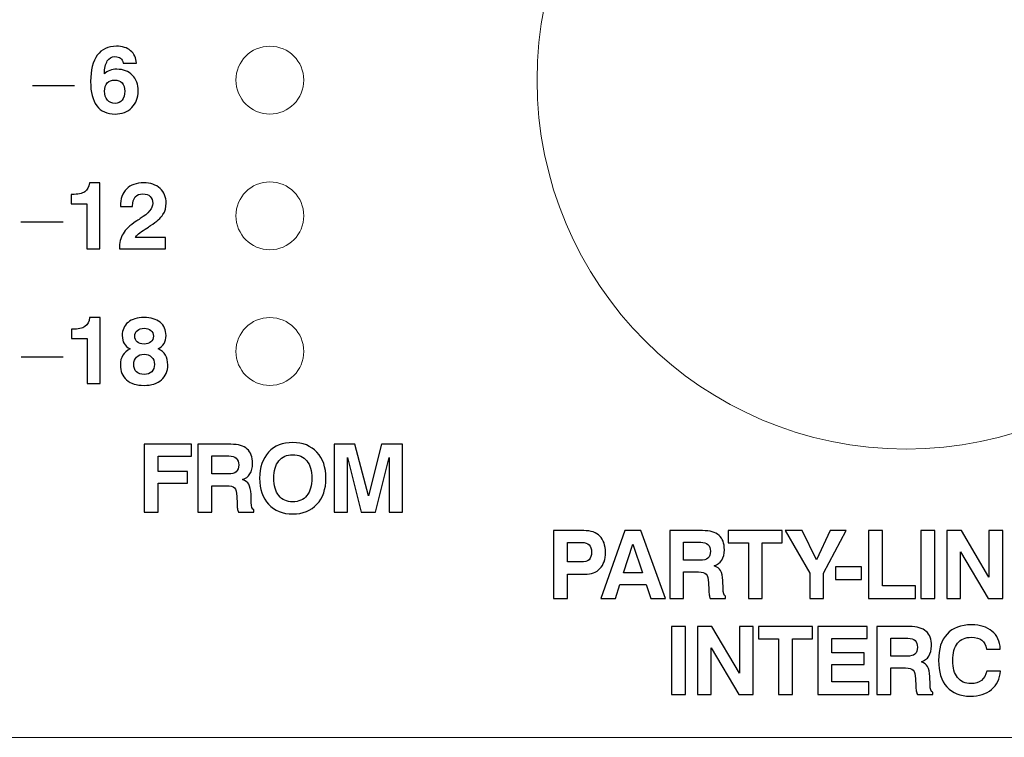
# Model space of a CAD drawing. Header units: inches. Extents: x -1.87 to 1.88, y -1.01 to 0.68.
# Tile 4 of 10: x -0.72 to 0.44, y -1.01 to -0.16. Entities that reach past the tile are written whole.
import ezdxf

# ---------------------------------------------------------------- set-up
doc = ezdxf.new("R2010")
doc.units = ezdxf.units.IN
doc.header["$MEASUREMENT"] = 0
doc.layers.add('Layer 1', color=7, linetype='Continuous')

msp = doc.modelspace()

# ---------------------------------------------------------------- linework, layer by layer
at = {"layer": 'Layer 1', "lineweight": 13}
for centre, major_axis in [((0.3253, -0.2329), (0, 0.435)), ((-0.4247, -0.2329), (0, 0.04)), ((-0.4247, -0.3929), (0, 0.04)), ((-0.4247, -0.5529), (0, 0.04))]:
    msp.add_ellipse(centre, major_axis=major_axis, ratio=1, dxfattribs=at)
msp.add_open_spline([(-1.7467, 0.6787), (-1.7467, 0.6787), (1.7473, 0.6787), (1.7473, 0.6787), (1.7473, 0.6787), (1.8472, 0.6787), (1.8753, 0.6502), (1.8753, 0.5507), (1.8753, 0.5507), (1.8753, 0.5507), (1.8753, -0.8799), (1.8753, -0.8799), (1.8753, -0.8799), (1.8753, -0.9829), (1.8521, -1.0079), (1.7473, -1.0079), (1.7473, -1.0079), (1.7473, -1.0079), (-1.7467, -1.0079), (-1.7467, -1.0079), (-1.7467, -1.0079), (-1.8455, -1.0079), (-1.8747, -0.9794), (-1.8747, -0.8799), (-1.8747, -0.8799), (-1.8747, -0.8799), (-1.8747, 0.5507), (-1.8747, 0.5507), (-1.8747, 0.5507), (-1.8747, 0.6317), (-1.8491, 0.6846), (-1.7467, 0.6787)], degree=3, knots=[0, 0, 0, 0, 0.111111, 0.111111, 0.111111, 0.111111, 0.222222, 0.222222, 0.222222, 0.222222, 0.333333, 0.333333, 0.333333, 0.333333, 0.444444, 0.444444, 0.444444, 0.444444, 0.555556, 0.555556, 0.555556, 0.555556, 0.666667, 0.666667, 0.666667, 0.666667, 0.777778, 0.777778, 0.777778, 0.777778, 1, 1, 1, 1], dxfattribs=at)
at = {"layer": 'Layer 1'}
for points, knots in [([(-0.6198, -0.2256), (-0.618, -0.2237), (-0.6159, -0.2224), (-0.6134, -0.2215), (-0.6134, -0.2215), (-0.6109, -0.2205), (-0.6081, -0.2201), (-0.605, -0.2201), (-0.605, -0.2201), (-0.5974, -0.2201), (-0.5913, -0.2224), (-0.5868, -0.227), (-0.5868, -0.227), (-0.5822, -0.2317), (-0.5799, -0.2378), (-0.5799, -0.2455), (-0.5799, -0.2455), (-0.5799, -0.2537), (-0.5824, -0.2603), (-0.5874, -0.2653), (-0.5874, -0.2653), (-0.5924, -0.2704), (-0.599, -0.2729), (-0.6072, -0.2729), (-0.6072, -0.2729), (-0.6166, -0.2729), (-0.6238, -0.2696), (-0.6287, -0.2631), (-0.6287, -0.2631), (-0.6336, -0.2566), (-0.636, -0.2471), (-0.636, -0.2345), (-0.636, -0.2345), (-0.636, -0.221), (-0.6334, -0.2107), (-0.6281, -0.2036), (-0.6281, -0.2036), (-0.6229, -0.1964), (-0.6153, -0.1929), (-0.6055, -0.1929), (-0.6055, -0.1929), (-0.5986, -0.1929), (-0.5931, -0.1947), (-0.5888, -0.1982), (-0.5888, -0.1982), (-0.5846, -0.2018), (-0.5823, -0.2067), (-0.5819, -0.2128), (-0.5819, -0.2128), (-0.5819, -0.2128), (-0.5977, -0.2128), (-0.5977, -0.2128), (-0.5977, -0.2128), (-0.598, -0.2103), (-0.599, -0.2084), (-0.6006, -0.2071), (-0.6006, -0.2071), (-0.6022, -0.2059), (-0.6044, -0.2052), (-0.6073, -0.2052), (-0.6073, -0.2052), (-0.6112, -0.2052), (-0.6142, -0.2069), (-0.6163, -0.2103), (-0.6163, -0.2103), (-0.6184, -0.2137), (-0.6195, -0.2188), (-0.6198, -0.2256)], [0, 0, 0, 0, 0.055556, 0.055556, 0.055556, 0.055556, 0.111111, 0.111111, 0.111111, 0.111111, 0.166667, 0.166667, 0.166667, 0.166667, 0.222222, 0.222222, 0.222222, 0.222222, 0.277778, 0.277778, 0.277778, 0.277778, 0.333333, 0.333333, 0.333333, 0.333333, 0.388889, 0.388889, 0.388889, 0.388889, 0.444444, 0.444444, 0.444444, 0.444444, 0.5, 0.5, 0.5, 0.5, 0.555556, 0.555556, 0.555556, 0.555556, 0.611111, 0.611111, 0.611111, 0.611111, 0.666667, 0.666667, 0.666667, 0.666667, 0.722222, 0.722222, 0.722222, 0.722222, 0.777778, 0.777778, 0.777778, 0.777778, 0.833333, 0.833333, 0.833333, 0.833333, 0.888889, 0.888889, 0.888889, 0.888889, 1, 1, 1, 1]), ([(-0.6196, -0.2459), (-0.6196, -0.2503), (-0.6185, -0.2538), (-0.6162, -0.2564), (-0.6162, -0.2564), (-0.614, -0.259), (-0.611, -0.2603), (-0.6072, -0.2603), (-0.6072, -0.2603), (-0.6036, -0.2603), (-0.6008, -0.2591), (-0.5988, -0.2565), (-0.5988, -0.2565), (-0.5967, -0.254), (-0.5957, -0.2505), (-0.5957, -0.246), (-0.5957, -0.246), (-0.5957, -0.2418), (-0.5968, -0.2386), (-0.5989, -0.2362), (-0.5989, -0.2362), (-0.601, -0.2339), (-0.6039, -0.2328), (-0.6077, -0.2328), (-0.6077, -0.2328), (-0.6114, -0.2328), (-0.6143, -0.2339), (-0.6164, -0.2362), (-0.6164, -0.2362), (-0.6185, -0.2386), (-0.6196, -0.2418), (-0.6196, -0.2459)], [0, 0, 0, 0, 0.111111, 0.111111, 0.111111, 0.111111, 0.222222, 0.222222, 0.222222, 0.222222, 0.333333, 0.333333, 0.333333, 0.333333, 0.444444, 0.444444, 0.444444, 0.444444, 0.555556, 0.555556, 0.555556, 0.555556, 0.666667, 0.666667, 0.666667, 0.666667, 0.777778, 0.777778, 0.777778, 0.777778, 1, 1, 1, 1]), ([(-0.6403, -0.4317), (-0.6403, -0.4317), (-0.6403, -0.3786), (-0.6403, -0.3786), (-0.6403, -0.3786), (-0.6403, -0.3786), (-0.6589, -0.3786), (-0.6589, -0.3786), (-0.6589, -0.3786), (-0.6589, -0.3786), (-0.6589, -0.3677), (-0.6589, -0.3677), (-0.6589, -0.3677), (-0.6589, -0.3677), (-0.6577, -0.3677), (-0.6577, -0.3677), (-0.6577, -0.3677), (-0.6509, -0.3677), (-0.646, -0.3666), (-0.6429, -0.3645), (-0.6429, -0.3645), (-0.6398, -0.3625), (-0.638, -0.359), (-0.6374, -0.354), (-0.6374, -0.354), (-0.6374, -0.354), (-0.625, -0.354), (-0.625, -0.354), (-0.625, -0.354), (-0.625, -0.354), (-0.625, -0.4317), (-0.625, -0.4317), (-0.625, -0.4317), (-0.625, -0.4317), (-0.6403, -0.4317), (-0.6403, -0.4317)], [0, 0, 0, 0, 0.1, 0.1, 0.1, 0.1, 0.2, 0.2, 0.2, 0.2, 0.3, 0.3, 0.3, 0.3, 0.4, 0.4, 0.4, 0.4, 0.5, 0.5, 0.5, 0.5, 0.6, 0.6, 0.6, 0.6, 0.7, 0.7, 0.7, 0.7, 0.8, 0.8, 0.8, 0.8, 1, 1, 1, 1]), ([(-0.6021, -0.4317), (-0.602, -0.4248), (-0.6006, -0.4189), (-0.5977, -0.414), (-0.5977, -0.414), (-0.5948, -0.4092), (-0.5896, -0.4043), (-0.5823, -0.3994), (-0.5823, -0.3994), (-0.5811, -0.3986), (-0.5795, -0.3976), (-0.5774, -0.3962), (-0.5774, -0.3962), (-0.5676, -0.39), (-0.5627, -0.384), (-0.5627, -0.3782), (-0.5627, -0.3782), (-0.5627, -0.3747), (-0.5638, -0.372), (-0.5658, -0.37), (-0.5658, -0.37), (-0.5679, -0.368), (-0.5707, -0.367), (-0.5743, -0.367), (-0.5743, -0.367), (-0.5782, -0.367), (-0.5812, -0.3683), (-0.5833, -0.3707), (-0.5833, -0.3707), (-0.5854, -0.3732), (-0.5865, -0.3766), (-0.5865, -0.3812), (-0.5865, -0.3812), (-0.5865, -0.3812), (-0.5865, -0.3818), (-0.5865, -0.3818), (-0.5865, -0.3818), (-0.5865, -0.3818), (-0.6008, -0.3818), (-0.6008, -0.3818), (-0.6008, -0.3818), (-0.6008, -0.3729), (-0.5984, -0.366), (-0.5936, -0.3613), (-0.5936, -0.3613), (-0.5889, -0.3564), (-0.5821, -0.354), (-0.5733, -0.354), (-0.5733, -0.354), (-0.5653, -0.354), (-0.5589, -0.3562), (-0.5541, -0.3606), (-0.5541, -0.3606), (-0.5493, -0.3649), (-0.5469, -0.3707), (-0.5469, -0.378), (-0.5469, -0.378), (-0.5469, -0.3831), (-0.5482, -0.3876), (-0.5507, -0.3914), (-0.5507, -0.3914), (-0.5532, -0.3952), (-0.558, -0.3995), (-0.5652, -0.4044), (-0.5652, -0.4044), (-0.5667, -0.4054), (-0.5688, -0.4068), (-0.5715, -0.4085), (-0.5715, -0.4085), (-0.5783, -0.4129), (-0.5821, -0.4162), (-0.583, -0.4185), (-0.583, -0.4185), (-0.583, -0.4185), (-0.5477, -0.4185), (-0.5477, -0.4185), (-0.5477, -0.4185), (-0.5477, -0.4185), (-0.5477, -0.4317), (-0.5477, -0.4317), (-0.5477, -0.4317), (-0.5477, -0.4317), (-0.6021, -0.4317), (-0.6021, -0.4317)], [0, 0, 0, 0, 0.045455, 0.045455, 0.045455, 0.045455, 0.090909, 0.090909, 0.090909, 0.090909, 0.136364, 0.136364, 0.136364, 0.136364, 0.181818, 0.181818, 0.181818, 0.181818, 0.227273, 0.227273, 0.227273, 0.227273, 0.272727, 0.272727, 0.272727, 0.272727, 0.318182, 0.318182, 0.318182, 0.318182, 0.363636, 0.363636, 0.363636, 0.363636, 0.409091, 0.409091, 0.409091, 0.409091, 0.454545, 0.454545, 0.454545, 0.454545, 0.5, 0.5, 0.5, 0.5, 0.545455, 0.545455, 0.545455, 0.545455, 0.590909, 0.590909, 0.590909, 0.590909, 0.636364, 0.636364, 0.636364, 0.636364, 0.681818, 0.681818, 0.681818, 0.681818, 0.727273, 0.727273, 0.727273, 0.727273, 0.772727, 0.772727, 0.772727, 0.772727, 0.818182, 0.818182, 0.818182, 0.818182, 0.863636, 0.863636, 0.863636, 0.863636, 0.909091, 0.909091, 0.909091, 0.909091, 1, 1, 1, 1]), ([(-0.6401, -0.5907), (-0.6401, -0.5907), (-0.6401, -0.5375), (-0.6401, -0.5375), (-0.6401, -0.5375), (-0.6401, -0.5375), (-0.6586, -0.5375), (-0.6586, -0.5375), (-0.6586, -0.5375), (-0.6586, -0.5375), (-0.6586, -0.5266), (-0.6586, -0.5266), (-0.6586, -0.5266), (-0.6586, -0.5266), (-0.6574, -0.5266), (-0.6574, -0.5266), (-0.6574, -0.5266), (-0.6507, -0.5266), (-0.6457, -0.5256), (-0.6426, -0.5235), (-0.6426, -0.5235), (-0.6395, -0.5214), (-0.6377, -0.5179), (-0.6372, -0.513), (-0.6372, -0.513), (-0.6372, -0.513), (-0.6248, -0.513), (-0.6248, -0.513), (-0.6248, -0.513), (-0.6248, -0.513), (-0.6248, -0.5907), (-0.6248, -0.5907), (-0.6248, -0.5907), (-0.6248, -0.5907), (-0.6401, -0.5907), (-0.6401, -0.5907)], [0, 0, 0, 0, 0.1, 0.1, 0.1, 0.1, 0.2, 0.2, 0.2, 0.2, 0.3, 0.3, 0.3, 0.3, 0.4, 0.4, 0.4, 0.4, 0.5, 0.5, 0.5, 0.5, 0.6, 0.6, 0.6, 0.6, 0.7, 0.7, 0.7, 0.7, 0.8, 0.8, 0.8, 0.8, 1, 1, 1, 1]), ([(-0.5895, -0.5498), (-0.5927, -0.548), (-0.5951, -0.5459), (-0.5965, -0.5435), (-0.5965, -0.5435), (-0.598, -0.5411), (-0.5987, -0.538), (-0.5987, -0.5342), (-0.5987, -0.5342), (-0.5987, -0.5276), (-0.5964, -0.5224), (-0.5919, -0.5186), (-0.5919, -0.5186), (-0.5873, -0.5148), (-0.581, -0.5129), (-0.573, -0.5129), (-0.573, -0.5129), (-0.5649, -0.5129), (-0.5585, -0.5148), (-0.554, -0.5185), (-0.554, -0.5185), (-0.5494, -0.5223), (-0.5471, -0.5275), (-0.5471, -0.5342), (-0.5471, -0.5342), (-0.5471, -0.5378), (-0.5479, -0.5409), (-0.5494, -0.5435), (-0.5494, -0.5435), (-0.551, -0.5462), (-0.5533, -0.5483), (-0.5564, -0.5498), (-0.5564, -0.5498), (-0.5526, -0.5516), (-0.5498, -0.5541), (-0.5478, -0.5572), (-0.5478, -0.5572), (-0.5459, -0.5603), (-0.545, -0.5641), (-0.545, -0.5686), (-0.545, -0.5686), (-0.545, -0.5762), (-0.5475, -0.5821), (-0.5524, -0.5864), (-0.5524, -0.5864), (-0.5574, -0.5907), (-0.5643, -0.5929), (-0.573, -0.5929), (-0.573, -0.5929), (-0.5818, -0.5929), (-0.5887, -0.5908), (-0.5935, -0.5865), (-0.5935, -0.5865), (-0.5984, -0.5822), (-0.6009, -0.5763), (-0.6009, -0.5686), (-0.6009, -0.5686), (-0.6009, -0.5642), (-0.6, -0.5604), (-0.5981, -0.5574), (-0.5981, -0.5574), (-0.5963, -0.5544), (-0.5934, -0.5519), (-0.5895, -0.5498)], [0, 0, 0, 0, 0.058824, 0.058824, 0.058824, 0.058824, 0.117647, 0.117647, 0.117647, 0.117647, 0.176471, 0.176471, 0.176471, 0.176471, 0.235294, 0.235294, 0.235294, 0.235294, 0.294118, 0.294118, 0.294118, 0.294118, 0.352941, 0.352941, 0.352941, 0.352941, 0.411765, 0.411765, 0.411765, 0.411765, 0.470588, 0.470588, 0.470588, 0.470588, 0.529412, 0.529412, 0.529412, 0.529412, 0.588235, 0.588235, 0.588235, 0.588235, 0.647059, 0.647059, 0.647059, 0.647059, 0.705882, 0.705882, 0.705882, 0.705882, 0.764706, 0.764706, 0.764706, 0.764706, 0.823529, 0.823529, 0.823529, 0.823529, 0.882353, 0.882353, 0.882353, 0.882353, 1, 1, 1, 1]), ([(-0.5839, -0.5348), (-0.5839, -0.5378), (-0.5829, -0.5401), (-0.5811, -0.5417), (-0.5811, -0.5417), (-0.5792, -0.5433), (-0.5765, -0.5441), (-0.573, -0.5441), (-0.573, -0.5441), (-0.5695, -0.5441), (-0.5668, -0.5433), (-0.5649, -0.5417), (-0.5649, -0.5417), (-0.563, -0.54), (-0.562, -0.5378), (-0.562, -0.5348), (-0.562, -0.5348), (-0.562, -0.5319), (-0.563, -0.5296), (-0.5649, -0.528), (-0.5649, -0.528), (-0.5669, -0.5263), (-0.5696, -0.5255), (-0.573, -0.5255), (-0.573, -0.5255), (-0.5763, -0.5255), (-0.579, -0.5263), (-0.5809, -0.528), (-0.5809, -0.528), (-0.5829, -0.5297), (-0.5839, -0.532), (-0.5839, -0.5348)], [0, 0, 0, 0, 0.111111, 0.111111, 0.111111, 0.111111, 0.222222, 0.222222, 0.222222, 0.222222, 0.333333, 0.333333, 0.333333, 0.333333, 0.444444, 0.444444, 0.444444, 0.444444, 0.555556, 0.555556, 0.555556, 0.555556, 0.666667, 0.666667, 0.666667, 0.666667, 0.777778, 0.777778, 0.777778, 0.777778, 1, 1, 1, 1]), ([(-0.5851, -0.5681), (-0.5851, -0.5719), (-0.5841, -0.5748), (-0.582, -0.5769), (-0.582, -0.5769), (-0.5798, -0.5789), (-0.5768, -0.58), (-0.5729, -0.58), (-0.5729, -0.58), (-0.5691, -0.58), (-0.5661, -0.5789), (-0.564, -0.5768), (-0.564, -0.5768), (-0.5618, -0.5747), (-0.5608, -0.5718), (-0.5608, -0.5681), (-0.5608, -0.5681), (-0.5608, -0.5645), (-0.5619, -0.5616), (-0.5641, -0.5595), (-0.5641, -0.5595), (-0.5663, -0.5573), (-0.5692, -0.5562), (-0.5729, -0.5562), (-0.5729, -0.5562), (-0.5765, -0.5562), (-0.5795, -0.5573), (-0.5817, -0.5595), (-0.5817, -0.5595), (-0.584, -0.5617), (-0.5851, -0.5646), (-0.5851, -0.5681)], [0, 0, 0, 0, 0.111111, 0.111111, 0.111111, 0.111111, 0.222222, 0.222222, 0.222222, 0.222222, 0.333333, 0.333333, 0.333333, 0.333333, 0.444444, 0.444444, 0.444444, 0.444444, 0.555556, 0.555556, 0.555556, 0.555556, 0.666667, 0.666667, 0.666667, 0.666667, 0.777778, 0.777778, 0.777778, 0.777778, 1, 1, 1, 1]), ([(-0.4367, -0.7024), (-0.4367, -0.6895), (-0.4332, -0.6792), (-0.4262, -0.6716), (-0.4262, -0.6716), (-0.4191, -0.6641), (-0.4096, -0.6603), (-0.3977, -0.6603), (-0.3977, -0.6603), (-0.3858, -0.6603), (-0.3763, -0.6641), (-0.3692, -0.6717), (-0.3692, -0.6717), (-0.3621, -0.6792), (-0.3586, -0.6895), (-0.3586, -0.7024), (-0.3586, -0.7024), (-0.3586, -0.7152), (-0.3621, -0.7255), (-0.3692, -0.7331), (-0.3692, -0.7331), (-0.3763, -0.7407), (-0.3858, -0.7445), (-0.3977, -0.7445), (-0.3977, -0.7445), (-0.4096, -0.7445), (-0.4191, -0.7407), (-0.4262, -0.7331), (-0.4262, -0.7331), (-0.4332, -0.7255), (-0.4367, -0.7152), (-0.4367, -0.7024)], [0, 0, 0, 0, 0.111111, 0.111111, 0.111111, 0.111111, 0.222222, 0.222222, 0.222222, 0.222222, 0.333333, 0.333333, 0.333333, 0.333333, 0.444444, 0.444444, 0.444444, 0.444444, 0.555556, 0.555556, 0.555556, 0.555556, 0.666667, 0.666667, 0.666667, 0.666667, 0.777778, 0.777778, 0.777778, 0.777778, 1, 1, 1, 1]), ([(-0.5727, -0.7422), (-0.5727, -0.7422), (-0.5727, -0.6623), (-0.5727, -0.6623), (-0.5727, -0.6623), (-0.5727, -0.6623), (-0.5169, -0.6623), (-0.5169, -0.6623), (-0.5169, -0.6623), (-0.5169, -0.6623), (-0.5169, -0.6762), (-0.5169, -0.6762), (-0.5169, -0.6762), (-0.5169, -0.6762), (-0.5565, -0.6762), (-0.5565, -0.6762), (-0.5565, -0.6762), (-0.5565, -0.6762), (-0.5565, -0.6944), (-0.5565, -0.6944), (-0.5565, -0.6944), (-0.5565, -0.6944), (-0.5218, -0.6944), (-0.5218, -0.6944), (-0.5218, -0.6944), (-0.5218, -0.6944), (-0.5218, -0.7082), (-0.5218, -0.7082), (-0.5218, -0.7082), (-0.5218, -0.7082), (-0.5565, -0.7082), (-0.5565, -0.7082), (-0.5565, -0.7082), (-0.5565, -0.7082), (-0.5565, -0.7422), (-0.5565, -0.7422), (-0.5565, -0.7422), (-0.5565, -0.7422), (-0.5727, -0.7422), (-0.5727, -0.7422)], [0, 0, 0, 0, 0.090909, 0.090909, 0.090909, 0.090909, 0.181818, 0.181818, 0.181818, 0.181818, 0.272727, 0.272727, 0.272727, 0.272727, 0.363636, 0.363636, 0.363636, 0.363636, 0.454545, 0.454545, 0.454545, 0.454545, 0.545455, 0.545455, 0.545455, 0.545455, 0.636364, 0.636364, 0.636364, 0.636364, 0.727273, 0.727273, 0.727273, 0.727273, 0.818182, 0.818182, 0.818182, 0.818182, 1, 1, 1, 1]), ([(-0.5094, -0.7422), (-0.5094, -0.7422), (-0.5094, -0.6623), (-0.5094, -0.6623), (-0.5094, -0.6623), (-0.5094, -0.6623), (-0.4706, -0.6623), (-0.4706, -0.6623), (-0.4706, -0.6623), (-0.4619, -0.6623), (-0.4555, -0.6642), (-0.4513, -0.6679), (-0.4513, -0.6679), (-0.4471, -0.6717), (-0.445, -0.6774), (-0.445, -0.685), (-0.445, -0.685), (-0.445, -0.6899), (-0.446, -0.694), (-0.4481, -0.6972), (-0.4481, -0.6972), (-0.4501, -0.7005), (-0.4531, -0.7027), (-0.4569, -0.7039), (-0.4569, -0.7039), (-0.4534, -0.7051), (-0.4509, -0.707), (-0.4495, -0.7095), (-0.4495, -0.7095), (-0.448, -0.7121), (-0.4472, -0.716), (-0.4469, -0.7214), (-0.4469, -0.7214), (-0.4469, -0.7214), (-0.4466, -0.7308), (-0.4466, -0.7308), (-0.4466, -0.7308), (-0.4466, -0.7309), (-0.4466, -0.731), (-0.4466, -0.7311), (-0.4466, -0.7311), (-0.4465, -0.7359), (-0.4455, -0.7388), (-0.4435, -0.7398), (-0.4435, -0.7398), (-0.4435, -0.7398), (-0.4435, -0.7422), (-0.4435, -0.7422), (-0.4435, -0.7422), (-0.4435, -0.7422), (-0.4616, -0.7422), (-0.4616, -0.7422), (-0.4616, -0.7422), (-0.4621, -0.7411), (-0.4626, -0.7397), (-0.4629, -0.7381), (-0.4629, -0.7381), (-0.4632, -0.7365), (-0.4634, -0.7345), (-0.4634, -0.7322), (-0.4634, -0.7322), (-0.4634, -0.7322), (-0.4636, -0.7238), (-0.4636, -0.7238), (-0.4636, -0.7238), (-0.4638, -0.7189), (-0.4648, -0.7155), (-0.4664, -0.7138), (-0.4664, -0.7138), (-0.4681, -0.712), (-0.4712, -0.7112), (-0.4755, -0.7112), (-0.4755, -0.7112), (-0.4755, -0.7112), (-0.493, -0.7112), (-0.493, -0.7112), (-0.493, -0.7112), (-0.493, -0.7112), (-0.493, -0.7422), (-0.493, -0.7422), (-0.493, -0.7422), (-0.493, -0.7422), (-0.5094, -0.7422), (-0.5094, -0.7422)], [0, 0, 0, 0, 0.045455, 0.045455, 0.045455, 0.045455, 0.090909, 0.090909, 0.090909, 0.090909, 0.136364, 0.136364, 0.136364, 0.136364, 0.181818, 0.181818, 0.181818, 0.181818, 0.227273, 0.227273, 0.227273, 0.227273, 0.272727, 0.272727, 0.272727, 0.272727, 0.318182, 0.318182, 0.318182, 0.318182, 0.363636, 0.363636, 0.363636, 0.363636, 0.409091, 0.409091, 0.409091, 0.409091, 0.454545, 0.454545, 0.454545, 0.454545, 0.5, 0.5, 0.5, 0.5, 0.545455, 0.545455, 0.545455, 0.545455, 0.590909, 0.590909, 0.590909, 0.590909, 0.636364, 0.636364, 0.636364, 0.636364, 0.681818, 0.681818, 0.681818, 0.681818, 0.727273, 0.727273, 0.727273, 0.727273, 0.772727, 0.772727, 0.772727, 0.772727, 0.818182, 0.818182, 0.818182, 0.818182, 0.863636, 0.863636, 0.863636, 0.863636, 0.909091, 0.909091, 0.909091, 0.909091, 1, 1, 1, 1]), ([(-0.3487, -0.7422), (-0.3487, -0.7422), (-0.3487, -0.6623), (-0.3487, -0.6623), (-0.3487, -0.6623), (-0.3487, -0.6623), (-0.3244, -0.6623), (-0.3244, -0.6623), (-0.3244, -0.6623), (-0.3244, -0.6623), (-0.3085, -0.7232), (-0.3085, -0.7232), (-0.3085, -0.7232), (-0.3085, -0.7232), (-0.2929, -0.6623), (-0.2929, -0.6623), (-0.2929, -0.6623), (-0.2929, -0.6623), (-0.2684, -0.6623), (-0.2684, -0.6623), (-0.2684, -0.6623), (-0.2684, -0.6623), (-0.2684, -0.7422), (-0.2684, -0.7422), (-0.2684, -0.7422), (-0.2684, -0.7422), (-0.2839, -0.7422), (-0.2839, -0.7422), (-0.2839, -0.7422), (-0.2839, -0.7422), (-0.2839, -0.6778), (-0.2839, -0.6778), (-0.2839, -0.6778), (-0.2839, -0.6778), (-0.3001, -0.7422), (-0.3001, -0.7422), (-0.3001, -0.7422), (-0.3001, -0.7422), (-0.3169, -0.7422), (-0.3169, -0.7422), (-0.3169, -0.7422), (-0.3169, -0.7422), (-0.3333, -0.6778), (-0.3333, -0.6778), (-0.3333, -0.6778), (-0.3333, -0.6778), (-0.3333, -0.7422), (-0.3333, -0.7422), (-0.3333, -0.7422), (-0.3333, -0.7422), (-0.3487, -0.7422), (-0.3487, -0.7422)], [0, 0, 0, 0, 0.071429, 0.071429, 0.071429, 0.071429, 0.142857, 0.142857, 0.142857, 0.142857, 0.214286, 0.214286, 0.214286, 0.214286, 0.285714, 0.285714, 0.285714, 0.285714, 0.357143, 0.357143, 0.357143, 0.357143, 0.428571, 0.428571, 0.428571, 0.428571, 0.5, 0.5, 0.5, 0.5, 0.571429, 0.571429, 0.571429, 0.571429, 0.642857, 0.642857, 0.642857, 0.642857, 0.714286, 0.714286, 0.714286, 0.714286, 0.785714, 0.785714, 0.785714, 0.785714, 0.857143, 0.857143, 0.857143, 0.857143, 1, 1, 1, 1]), ([(-0.493, -0.6973), (-0.493, -0.6973), (-0.4736, -0.6973), (-0.4736, -0.6973), (-0.4736, -0.6973), (-0.4694, -0.6973), (-0.4664, -0.6964), (-0.4644, -0.6947), (-0.4644, -0.6947), (-0.4624, -0.693), (-0.4614, -0.6904), (-0.4614, -0.6867), (-0.4614, -0.6867), (-0.4614, -0.6832), (-0.4624, -0.6806), (-0.4643, -0.6788), (-0.4643, -0.6788), (-0.4662, -0.677), (-0.4691, -0.6761), (-0.4729, -0.6761), (-0.4729, -0.6761), (-0.4729, -0.6761), (-0.493, -0.6761), (-0.493, -0.6761), (-0.493, -0.6761), (-0.493, -0.6761), (-0.493, -0.6973), (-0.493, -0.6973)], [0, 0, 0, 0, 0.125, 0.125, 0.125, 0.125, 0.25, 0.25, 0.25, 0.25, 0.375, 0.375, 0.375, 0.375, 0.5, 0.5, 0.5, 0.5, 0.625, 0.625, 0.625, 0.625, 0.75, 0.75, 0.75, 0.75, 1, 1, 1, 1]), ([(-0.42, -0.7024), (-0.42, -0.7112), (-0.418, -0.718), (-0.4141, -0.7229), (-0.4141, -0.7229), (-0.4102, -0.7277), (-0.4047, -0.7302), (-0.3977, -0.7302), (-0.3977, -0.7302), (-0.3906, -0.7302), (-0.3851, -0.7277), (-0.3811, -0.7229), (-0.3811, -0.7229), (-0.3772, -0.718), (-0.3752, -0.7112), (-0.3752, -0.7024), (-0.3752, -0.7024), (-0.3752, -0.6936), (-0.3772, -0.6867), (-0.3811, -0.6819), (-0.3811, -0.6819), (-0.3851, -0.677), (-0.3906, -0.6746), (-0.3977, -0.6746), (-0.3977, -0.6746), (-0.4047, -0.6746), (-0.4102, -0.677), (-0.4141, -0.6819), (-0.4141, -0.6819), (-0.418, -0.6867), (-0.42, -0.6935), (-0.42, -0.7024)], [0, 0, 0, 0, 0.111111, 0.111111, 0.111111, 0.111111, 0.222222, 0.222222, 0.222222, 0.222222, 0.333333, 0.333333, 0.333333, 0.333333, 0.444444, 0.444444, 0.444444, 0.444444, 0.555556, 0.555556, 0.555556, 0.555556, 0.666667, 0.666667, 0.666667, 0.666667, 0.777778, 0.777778, 0.777778, 0.777778, 1, 1, 1, 1]), ([(-0.0738, -0.8156), (-0.0738, -0.8156), (-0.0738, -0.844), (-0.0738, -0.844), (-0.0738, -0.844), (-0.0738, -0.844), (-0.0902, -0.844), (-0.0902, -0.844), (-0.0902, -0.844), (-0.0902, -0.844), (-0.0902, -0.7641), (-0.0902, -0.7641), (-0.0902, -0.7641), (-0.0902, -0.7641), (-0.0547, -0.7641), (-0.0547, -0.7641), (-0.0547, -0.7641), (-0.0463, -0.7641), (-0.0399, -0.7663), (-0.0356, -0.7706), (-0.0356, -0.7706), (-0.0313, -0.775), (-0.0291, -0.7814), (-0.0291, -0.7898), (-0.0291, -0.7898), (-0.0291, -0.7981), (-0.0312, -0.8044), (-0.0355, -0.8089), (-0.0355, -0.8089), (-0.0397, -0.8133), (-0.0458, -0.8156), (-0.0536, -0.8156), (-0.0536, -0.8156), (-0.0536, -0.8156), (-0.0738, -0.8156), (-0.0738, -0.8156)], [0, 0, 0, 0, 0.1, 0.1, 0.1, 0.1, 0.2, 0.2, 0.2, 0.2, 0.3, 0.3, 0.3, 0.3, 0.4, 0.4, 0.4, 0.4, 0.5, 0.5, 0.5, 0.5, 0.6, 0.6, 0.6, 0.6, 0.7, 0.7, 0.7, 0.7, 0.8, 0.8, 0.8, 0.8, 1, 1, 1, 1]), ([(-0.0062, -0.7641), (-0.0062, -0.7641), (0.0128, -0.7641), (0.0128, -0.7641), (0.0128, -0.7641), (0.0128, -0.7641), (0.0416, -0.844), (0.0416, -0.844), (0.0416, -0.844), (0.0416, -0.844), (0.0243, -0.844), (0.0243, -0.844), (0.0243, -0.844), (0.0243, -0.844), (0.0189, -0.8276), (0.0189, -0.8276), (0.0189, -0.8276), (0.0189, -0.8276), (-0.012, -0.8276), (-0.012, -0.8276), (-0.012, -0.8276), (-0.012, -0.8276), (-0.0173, -0.844), (-0.0173, -0.844), (-0.0173, -0.844), (-0.0173, -0.844), (-0.0346, -0.844), (-0.0346, -0.844), (-0.0346, -0.844), (-0.0346, -0.844), (-0.0062, -0.7641), (-0.0062, -0.7641)], [0, 0, 0, 0, 0.111111, 0.111111, 0.111111, 0.111111, 0.222222, 0.222222, 0.222222, 0.222222, 0.333333, 0.333333, 0.333333, 0.333333, 0.444444, 0.444444, 0.444444, 0.444444, 0.555556, 0.555556, 0.555556, 0.555556, 0.666667, 0.666667, 0.666667, 0.666667, 0.777778, 0.777778, 0.777778, 0.777778, 1, 1, 1, 1]), ([(0.0467, -0.844), (0.0467, -0.844), (0.0467, -0.7641), (0.0467, -0.7641), (0.0467, -0.7641), (0.0467, -0.7641), (0.0854, -0.7641), (0.0854, -0.7641), (0.0854, -0.7641), (0.0942, -0.7641), (0.1006, -0.766), (0.1048, -0.7697), (0.1048, -0.7697), (0.109, -0.7734), (0.1111, -0.7791), (0.1111, -0.7868), (0.1111, -0.7868), (0.1111, -0.7916), (0.1101, -0.7957), (0.108, -0.799), (0.108, -0.799), (0.106, -0.8022), (0.103, -0.8045), (0.0992, -0.8056), (0.0992, -0.8056), (0.1027, -0.8069), (0.1052, -0.8088), (0.1066, -0.8113), (0.1066, -0.8113), (0.1081, -0.8138), (0.1089, -0.8178), (0.1092, -0.8231), (0.1092, -0.8231), (0.1092, -0.8231), (0.1095, -0.8326), (0.1095, -0.8326), (0.1095, -0.8326), (0.1095, -0.8326), (0.1095, -0.8327), (0.1095, -0.8329), (0.1095, -0.8329), (0.1096, -0.8376), (0.1106, -0.8406), (0.1126, -0.8416), (0.1126, -0.8416), (0.1126, -0.8416), (0.1126, -0.844), (0.1126, -0.844), (0.1126, -0.844), (0.1126, -0.844), (0.0945, -0.844), (0.0945, -0.844), (0.0945, -0.844), (0.094, -0.8429), (0.0935, -0.8415), (0.0932, -0.8399), (0.0932, -0.8399), (0.0929, -0.8382), (0.0927, -0.8362), (0.0927, -0.834), (0.0927, -0.834), (0.0927, -0.834), (0.0924, -0.8256), (0.0924, -0.8256), (0.0924, -0.8256), (0.0923, -0.8206), (0.0913, -0.8173), (0.0897, -0.8155), (0.0897, -0.8155), (0.088, -0.8138), (0.0849, -0.8129), (0.0806, -0.8129), (0.0806, -0.8129), (0.0806, -0.8129), (0.0631, -0.8129), (0.0631, -0.8129), (0.0631, -0.8129), (0.0631, -0.8129), (0.0631, -0.844), (0.0631, -0.844), (0.0631, -0.844), (0.0631, -0.844), (0.0467, -0.844), (0.0467, -0.844)], [0, 0, 0, 0, 0.045455, 0.045455, 0.045455, 0.045455, 0.090909, 0.090909, 0.090909, 0.090909, 0.136364, 0.136364, 0.136364, 0.136364, 0.181818, 0.181818, 0.181818, 0.181818, 0.227273, 0.227273, 0.227273, 0.227273, 0.272727, 0.272727, 0.272727, 0.272727, 0.318182, 0.318182, 0.318182, 0.318182, 0.363636, 0.363636, 0.363636, 0.363636, 0.409091, 0.409091, 0.409091, 0.409091, 0.454545, 0.454545, 0.454545, 0.454545, 0.5, 0.5, 0.5, 0.5, 0.545455, 0.545455, 0.545455, 0.545455, 0.590909, 0.590909, 0.590909, 0.590909, 0.636364, 0.636364, 0.636364, 0.636364, 0.681818, 0.681818, 0.681818, 0.681818, 0.727273, 0.727273, 0.727273, 0.727273, 0.772727, 0.772727, 0.772727, 0.772727, 0.818182, 0.818182, 0.818182, 0.818182, 0.863636, 0.863636, 0.863636, 0.863636, 0.909091, 0.909091, 0.909091, 0.909091, 1, 1, 1, 1]), ([(0.1394, -0.844), (0.1394, -0.844), (0.1394, -0.7784), (0.1394, -0.7784), (0.1394, -0.7784), (0.1394, -0.7784), (0.1157, -0.7784), (0.1157, -0.7784), (0.1157, -0.7784), (0.1157, -0.7784), (0.1157, -0.7641), (0.1157, -0.7641), (0.1157, -0.7641), (0.1157, -0.7641), (0.1794, -0.7641), (0.1794, -0.7641), (0.1794, -0.7641), (0.1794, -0.7641), (0.1794, -0.7784), (0.1794, -0.7784), (0.1794, -0.7784), (0.1794, -0.7784), (0.1558, -0.7784), (0.1558, -0.7784), (0.1558, -0.7784), (0.1558, -0.7784), (0.1558, -0.844), (0.1558, -0.844), (0.1558, -0.844), (0.1558, -0.844), (0.1394, -0.844), (0.1394, -0.844)], [0, 0, 0, 0, 0.111111, 0.111111, 0.111111, 0.111111, 0.222222, 0.222222, 0.222222, 0.222222, 0.333333, 0.333333, 0.333333, 0.333333, 0.444444, 0.444444, 0.444444, 0.444444, 0.555556, 0.555556, 0.555556, 0.555556, 0.666667, 0.666667, 0.666667, 0.666667, 0.777778, 0.777778, 0.777778, 0.777778, 1, 1, 1, 1]), ([(0.2281, -0.844), (0.2281, -0.844), (0.2117, -0.844), (0.2117, -0.844), (0.2117, -0.844), (0.2117, -0.844), (0.2117, -0.8142), (0.2117, -0.8142), (0.2117, -0.8142), (0.2117, -0.8142), (0.1827, -0.7641), (0.1827, -0.7641), (0.1827, -0.7641), (0.1827, -0.7641), (0.2028, -0.7641), (0.2028, -0.7641), (0.2028, -0.7641), (0.2028, -0.7641), (0.2199, -0.7985), (0.2199, -0.7985), (0.2199, -0.7985), (0.2199, -0.7985), (0.2357, -0.7641), (0.2357, -0.7641), (0.2357, -0.7641), (0.2357, -0.7641), (0.2545, -0.7641), (0.2545, -0.7641), (0.2545, -0.7641), (0.2545, -0.7641), (0.2281, -0.8142), (0.2281, -0.8142), (0.2281, -0.8142), (0.2281, -0.8142), (0.2281, -0.844), (0.2281, -0.844)], [0, 0, 0, 0, 0.1, 0.1, 0.1, 0.1, 0.2, 0.2, 0.2, 0.2, 0.3, 0.3, 0.3, 0.3, 0.4, 0.4, 0.4, 0.4, 0.5, 0.5, 0.5, 0.5, 0.6, 0.6, 0.6, 0.6, 0.7, 0.7, 0.7, 0.7, 0.8, 0.8, 0.8, 0.8, 1, 1, 1, 1]), ([(0.2811, -0.844), (0.2811, -0.844), (0.2811, -0.7641), (0.2811, -0.7641), (0.2811, -0.7641), (0.2811, -0.7641), (0.2975, -0.7641), (0.2975, -0.7641), (0.2975, -0.7641), (0.2975, -0.7641), (0.2975, -0.8292), (0.2975, -0.8292), (0.2975, -0.8292), (0.2975, -0.8292), (0.3365, -0.8292), (0.3365, -0.8292), (0.3365, -0.8292), (0.3365, -0.8292), (0.3365, -0.844), (0.3365, -0.844), (0.3365, -0.844), (0.3365, -0.844), (0.2811, -0.844), (0.2811, -0.844)], [0, 0, 0, 0, 0.142857, 0.142857, 0.142857, 0.142857, 0.285714, 0.285714, 0.285714, 0.285714, 0.428571, 0.428571, 0.428571, 0.428571, 0.571429, 0.571429, 0.571429, 0.571429, 0.714286, 0.714286, 0.714286, 0.714286, 1, 1, 1, 1]), ([(0.3429, -0.844), (0.3429, -0.844), (0.3429, -0.7641), (0.3429, -0.7641), (0.3429, -0.7641), (0.3429, -0.7641), (0.3594, -0.7641), (0.3594, -0.7641), (0.3594, -0.7641), (0.3594, -0.7641), (0.3594, -0.844), (0.3594, -0.844), (0.3594, -0.844), (0.3594, -0.844), (0.3429, -0.844), (0.3429, -0.844)], [0, 0, 0, 0, 0.2, 0.2, 0.2, 0.2, 0.4, 0.4, 0.4, 0.4, 0.6, 0.6, 0.6, 0.6, 1, 1, 1, 1]), ([(0.3734, -0.844), (0.3734, -0.844), (0.3734, -0.7641), (0.3734, -0.7641), (0.3734, -0.7641), (0.3734, -0.7641), (0.3906, -0.7641), (0.3906, -0.7641), (0.3906, -0.7641), (0.3906, -0.7641), (0.423, -0.819), (0.423, -0.819), (0.423, -0.819), (0.423, -0.819), (0.423, -0.7641), (0.423, -0.7641), (0.423, -0.7641), (0.423, -0.7641), (0.4392, -0.7641), (0.4392, -0.7641), (0.4392, -0.7641), (0.4392, -0.7641), (0.4392, -0.844), (0.4392, -0.844), (0.4392, -0.844), (0.4392, -0.844), (0.4222, -0.844), (0.4222, -0.844), (0.4222, -0.844), (0.4222, -0.844), (0.3896, -0.7891), (0.3896, -0.7891), (0.3896, -0.7891), (0.3896, -0.7891), (0.3896, -0.844), (0.3896, -0.844), (0.3896, -0.844), (0.3896, -0.844), (0.3734, -0.844), (0.3734, -0.844)], [0, 0, 0, 0, 0.090909, 0.090909, 0.090909, 0.090909, 0.181818, 0.181818, 0.181818, 0.181818, 0.272727, 0.272727, 0.272727, 0.272727, 0.363636, 0.363636, 0.363636, 0.363636, 0.454545, 0.454545, 0.454545, 0.454545, 0.545455, 0.545455, 0.545455, 0.545455, 0.636364, 0.636364, 0.636364, 0.636364, 0.727273, 0.727273, 0.727273, 0.727273, 0.818182, 0.818182, 0.818182, 0.818182, 1, 1, 1, 1]), ([(-0.0737, -0.8011), (-0.0737, -0.8011), (-0.0578, -0.8011), (-0.0578, -0.8011), (-0.0578, -0.8011), (-0.0535, -0.8011), (-0.0503, -0.8002), (-0.0484, -0.7984), (-0.0484, -0.7984), (-0.0464, -0.7965), (-0.0455, -0.7936), (-0.0455, -0.7895), (-0.0455, -0.7895), (-0.0455, -0.7857), (-0.0464, -0.7829), (-0.0483, -0.7809), (-0.0483, -0.7809), (-0.0503, -0.779), (-0.0531, -0.778), (-0.0569, -0.778), (-0.0569, -0.778), (-0.0569, -0.778), (-0.0737, -0.778), (-0.0737, -0.778), (-0.0737, -0.778), (-0.0737, -0.778), (-0.0737, -0.8011), (-0.0737, -0.8011)], [0, 0, 0, 0, 0.125, 0.125, 0.125, 0.125, 0.25, 0.25, 0.25, 0.25, 0.375, 0.375, 0.375, 0.375, 0.5, 0.5, 0.5, 0.5, 0.625, 0.625, 0.625, 0.625, 0.75, 0.75, 0.75, 0.75, 1, 1, 1, 1]), ([(0.0034, -0.7801), (0.0034, -0.7801), (-0.0077, -0.8141), (-0.0077, -0.8141), (-0.0077, -0.8141), (-0.0077, -0.8141), (0.0145, -0.8141), (0.0145, -0.8141), (0.0145, -0.8141), (0.0145, -0.8141), (0.0034, -0.7801), (0.0034, -0.7801)], [0, 0, 0, 0, 0.25, 0.25, 0.25, 0.25, 0.5, 0.5, 0.5, 0.5, 1, 1, 1, 1]), ([(0.0631, -0.799), (0.0631, -0.799), (0.0825, -0.799), (0.0825, -0.799), (0.0825, -0.799), (0.0867, -0.799), (0.0897, -0.7982), (0.0917, -0.7965), (0.0917, -0.7965), (0.0937, -0.7948), (0.0947, -0.7921), (0.0947, -0.7884), (0.0947, -0.7884), (0.0947, -0.785), (0.0937, -0.7824), (0.0918, -0.7806), (0.0918, -0.7806), (0.0899, -0.7788), (0.087, -0.7779), (0.0832, -0.7779), (0.0832, -0.7779), (0.0832, -0.7779), (0.0631, -0.7779), (0.0631, -0.7779), (0.0631, -0.7779), (0.0631, -0.7779), (0.0631, -0.799), (0.0631, -0.799)], [0, 0, 0, 0, 0.125, 0.125, 0.125, 0.125, 0.25, 0.25, 0.25, 0.25, 0.375, 0.375, 0.375, 0.375, 0.5, 0.5, 0.5, 0.5, 0.625, 0.625, 0.625, 0.625, 0.75, 0.75, 0.75, 0.75, 1, 1, 1, 1]), ([(0.2422, -0.8219), (0.2422, -0.8219), (0.2422, -0.807), (0.2422, -0.807), (0.2422, -0.807), (0.2422, -0.807), (0.2727, -0.807), (0.2727, -0.807), (0.2727, -0.807), (0.2727, -0.807), (0.2727, -0.8219), (0.2727, -0.8219), (0.2727, -0.8219), (0.2727, -0.8219), (0.2422, -0.8219), (0.2422, -0.8219)], [0, 0, 0, 0, 0.2, 0.2, 0.2, 0.2, 0.4, 0.4, 0.4, 0.4, 0.6, 0.6, 0.6, 0.6, 1, 1, 1, 1]), ([(0.0489, -0.9572), (0.0489, -0.9572), (0.0489, -0.8773), (0.0489, -0.8773), (0.0489, -0.8773), (0.0489, -0.8773), (0.0654, -0.8773), (0.0654, -0.8773), (0.0654, -0.8773), (0.0654, -0.8773), (0.0654, -0.9572), (0.0654, -0.9572), (0.0654, -0.9572), (0.0654, -0.9572), (0.0489, -0.9572), (0.0489, -0.9572)], [0, 0, 0, 0, 0.2, 0.2, 0.2, 0.2, 0.4, 0.4, 0.4, 0.4, 0.6, 0.6, 0.6, 0.6, 1, 1, 1, 1]), ([(0.0793, -0.9572), (0.0793, -0.9572), (0.0793, -0.8773), (0.0793, -0.8773), (0.0793, -0.8773), (0.0793, -0.8773), (0.0965, -0.8773), (0.0965, -0.8773), (0.0965, -0.8773), (0.0965, -0.8773), (0.129, -0.9322), (0.129, -0.9322), (0.129, -0.9322), (0.129, -0.9322), (0.129, -0.8773), (0.129, -0.8773), (0.129, -0.8773), (0.129, -0.8773), (0.1452, -0.8773), (0.1452, -0.8773), (0.1452, -0.8773), (0.1452, -0.8773), (0.1452, -0.9572), (0.1452, -0.9572), (0.1452, -0.9572), (0.1452, -0.9572), (0.1282, -0.9572), (0.1282, -0.9572), (0.1282, -0.9572), (0.1282, -0.9572), (0.0956, -0.9023), (0.0956, -0.9023), (0.0956, -0.9023), (0.0956, -0.9023), (0.0956, -0.9572), (0.0956, -0.9572), (0.0956, -0.9572), (0.0956, -0.9572), (0.0793, -0.9572), (0.0793, -0.9572)], [0, 0, 0, 0, 0.090909, 0.090909, 0.090909, 0.090909, 0.181818, 0.181818, 0.181818, 0.181818, 0.272727, 0.272727, 0.272727, 0.272727, 0.363636, 0.363636, 0.363636, 0.363636, 0.454545, 0.454545, 0.454545, 0.454545, 0.545455, 0.545455, 0.545455, 0.545455, 0.636364, 0.636364, 0.636364, 0.636364, 0.727273, 0.727273, 0.727273, 0.727273, 0.818182, 0.818182, 0.818182, 0.818182, 1, 1, 1, 1]), ([(0.1751, -0.9572), (0.1751, -0.9572), (0.1751, -0.8916), (0.1751, -0.8916), (0.1751, -0.8916), (0.1751, -0.8916), (0.1514, -0.8916), (0.1514, -0.8916), (0.1514, -0.8916), (0.1514, -0.8916), (0.1514, -0.8773), (0.1514, -0.8773), (0.1514, -0.8773), (0.1514, -0.8773), (0.2151, -0.8773), (0.2151, -0.8773), (0.2151, -0.8773), (0.2151, -0.8773), (0.2151, -0.8916), (0.2151, -0.8916), (0.2151, -0.8916), (0.2151, -0.8916), (0.1915, -0.8916), (0.1915, -0.8916), (0.1915, -0.8916), (0.1915, -0.8916), (0.1915, -0.9572), (0.1915, -0.9572), (0.1915, -0.9572), (0.1915, -0.9572), (0.1751, -0.9572), (0.1751, -0.9572)], [0, 0, 0, 0, 0.111111, 0.111111, 0.111111, 0.111111, 0.222222, 0.222222, 0.222222, 0.222222, 0.333333, 0.333333, 0.333333, 0.333333, 0.444444, 0.444444, 0.444444, 0.444444, 0.555556, 0.555556, 0.555556, 0.555556, 0.666667, 0.666667, 0.666667, 0.666667, 0.777778, 0.777778, 0.777778, 0.777778, 1, 1, 1, 1]), ([(0.2214, -0.9572), (0.2214, -0.9572), (0.2214, -0.8773), (0.2214, -0.8773), (0.2214, -0.8773), (0.2214, -0.8773), (0.2794, -0.8773), (0.2794, -0.8773), (0.2794, -0.8773), (0.2794, -0.8773), (0.2794, -0.8912), (0.2794, -0.8912), (0.2794, -0.8912), (0.2794, -0.8912), (0.2376, -0.8912), (0.2376, -0.8912), (0.2376, -0.8912), (0.2376, -0.8912), (0.2376, -0.9082), (0.2376, -0.9082), (0.2376, -0.9082), (0.2376, -0.9082), (0.2759, -0.9082), (0.2759, -0.9082), (0.2759, -0.9082), (0.2759, -0.9082), (0.2759, -0.9219), (0.2759, -0.9219), (0.2759, -0.9219), (0.2759, -0.9219), (0.2376, -0.9219), (0.2376, -0.9219), (0.2376, -0.9219), (0.2376, -0.9219), (0.2376, -0.9424), (0.2376, -0.9424), (0.2376, -0.9424), (0.2376, -0.9424), (0.2814, -0.9424), (0.2814, -0.9424), (0.2814, -0.9424), (0.2814, -0.9424), (0.2814, -0.9572), (0.2814, -0.9572), (0.2814, -0.9572), (0.2814, -0.9572), (0.2214, -0.9572), (0.2214, -0.9572)], [0, 0, 0, 0, 0.076923, 0.076923, 0.076923, 0.076923, 0.153846, 0.153846, 0.153846, 0.153846, 0.230769, 0.230769, 0.230769, 0.230769, 0.307692, 0.307692, 0.307692, 0.307692, 0.384615, 0.384615, 0.384615, 0.384615, 0.461538, 0.461538, 0.461538, 0.461538, 0.538462, 0.538462, 0.538462, 0.538462, 0.615385, 0.615385, 0.615385, 0.615385, 0.692308, 0.692308, 0.692308, 0.692308, 0.769231, 0.769231, 0.769231, 0.769231, 0.846154, 0.846154, 0.846154, 0.846154, 1, 1, 1, 1]), ([(0.2908, -0.9572), (0.2908, -0.9572), (0.2908, -0.8773), (0.2908, -0.8773), (0.2908, -0.8773), (0.2908, -0.8773), (0.3295, -0.8773), (0.3295, -0.8773), (0.3295, -0.8773), (0.3382, -0.8773), (0.3447, -0.8792), (0.3489, -0.8829), (0.3489, -0.8829), (0.3531, -0.8866), (0.3552, -0.8923), (0.3552, -0.9), (0.3552, -0.9), (0.3552, -0.9049), (0.3542, -0.9089), (0.3521, -0.9122), (0.3521, -0.9122), (0.3501, -0.9154), (0.3471, -0.9177), (0.3433, -0.9189), (0.3433, -0.9189), (0.3468, -0.9201), (0.3492, -0.922), (0.3507, -0.9245), (0.3507, -0.9245), (0.3522, -0.927), (0.353, -0.931), (0.3532, -0.9363), (0.3532, -0.9363), (0.3532, -0.9363), (0.3536, -0.9458), (0.3536, -0.9458), (0.3536, -0.9458), (0.3536, -0.9458), (0.3536, -0.9459), (0.3536, -0.9461), (0.3536, -0.9461), (0.3537, -0.9509), (0.3547, -0.9538), (0.3567, -0.9548), (0.3567, -0.9548), (0.3567, -0.9548), (0.3567, -0.9572), (0.3567, -0.9572), (0.3567, -0.9572), (0.3567, -0.9572), (0.3386, -0.9572), (0.3386, -0.9572), (0.3386, -0.9572), (0.338, -0.9561), (0.3376, -0.9547), (0.3373, -0.9531), (0.3373, -0.9531), (0.337, -0.9514), (0.3368, -0.9494), (0.3367, -0.9472), (0.3367, -0.9472), (0.3367, -0.9472), (0.3365, -0.9388), (0.3365, -0.9388), (0.3365, -0.9388), (0.3363, -0.9338), (0.3354, -0.9305), (0.3337, -0.9287), (0.3337, -0.9287), (0.332, -0.927), (0.329, -0.9261), (0.3246, -0.9261), (0.3246, -0.9261), (0.3246, -0.9261), (0.3072, -0.9261), (0.3072, -0.9261), (0.3072, -0.9261), (0.3072, -0.9261), (0.3072, -0.9572), (0.3072, -0.9572), (0.3072, -0.9572), (0.3072, -0.9572), (0.2908, -0.9572), (0.2908, -0.9572)], [0, 0, 0, 0, 0.045455, 0.045455, 0.045455, 0.045455, 0.090909, 0.090909, 0.090909, 0.090909, 0.136364, 0.136364, 0.136364, 0.136364, 0.181818, 0.181818, 0.181818, 0.181818, 0.227273, 0.227273, 0.227273, 0.227273, 0.272727, 0.272727, 0.272727, 0.272727, 0.318182, 0.318182, 0.318182, 0.318182, 0.363636, 0.363636, 0.363636, 0.363636, 0.409091, 0.409091, 0.409091, 0.409091, 0.454545, 0.454545, 0.454545, 0.454545, 0.5, 0.5, 0.5, 0.5, 0.545455, 0.545455, 0.545455, 0.545455, 0.590909, 0.590909, 0.590909, 0.590909, 0.636364, 0.636364, 0.636364, 0.636364, 0.681818, 0.681818, 0.681818, 0.681818, 0.727273, 0.727273, 0.727273, 0.727273, 0.772727, 0.772727, 0.772727, 0.772727, 0.818182, 0.818182, 0.818182, 0.818182, 0.863636, 0.863636, 0.863636, 0.863636, 0.909091, 0.909091, 0.909091, 0.909091, 1, 1, 1, 1]), ([(0.4365, -0.9298), (0.4359, -0.9388), (0.4324, -0.9461), (0.426, -0.9514), (0.426, -0.9514), (0.4196, -0.9568), (0.4113, -0.9594), (0.401, -0.9594), (0.401, -0.9594), (0.3892, -0.9594), (0.38, -0.9557), (0.3734, -0.9484), (0.3734, -0.9484), (0.3669, -0.941), (0.3636, -0.9306), (0.3636, -0.9173), (0.3636, -0.9173), (0.3636, -0.9037), (0.3669, -0.8933), (0.3736, -0.8861), (0.3736, -0.8861), (0.3803, -0.8788), (0.3899, -0.8752), (0.4025, -0.8752), (0.4025, -0.8752), (0.4127, -0.8752), (0.4207, -0.8777), (0.4266, -0.8827), (0.4266, -0.8827), (0.4326, -0.8877), (0.4358, -0.8947), (0.4364, -0.9038), (0.4364, -0.9038), (0.4364, -0.9038), (0.4202, -0.9038), (0.4202, -0.9038), (0.4202, -0.9038), (0.4195, -0.8992), (0.4176, -0.8958), (0.4146, -0.8934), (0.4146, -0.8934), (0.4116, -0.8911), (0.4076, -0.8899), (0.4025, -0.8899), (0.4025, -0.8899), (0.3952, -0.8899), (0.3897, -0.8922), (0.386, -0.8969), (0.386, -0.8969), (0.3822, -0.9015), (0.3803, -0.9084), (0.3803, -0.9173), (0.3803, -0.9173), (0.3803, -0.926), (0.3822, -0.9327), (0.3859, -0.9374), (0.3859, -0.9374), (0.3897, -0.9422), (0.395, -0.9446), (0.4019, -0.9446), (0.4019, -0.9446), (0.4069, -0.9446), (0.411, -0.9433), (0.4142, -0.9407), (0.4142, -0.9407), (0.4174, -0.9382), (0.4194, -0.9345), (0.4204, -0.9298), (0.4204, -0.9298), (0.4204, -0.9298), (0.4365, -0.9298), (0.4365, -0.9298)], [0, 0, 0, 0, 0.052632, 0.052632, 0.052632, 0.052632, 0.105263, 0.105263, 0.105263, 0.105263, 0.157895, 0.157895, 0.157895, 0.157895, 0.210526, 0.210526, 0.210526, 0.210526, 0.263158, 0.263158, 0.263158, 0.263158, 0.315789, 0.315789, 0.315789, 0.315789, 0.368421, 0.368421, 0.368421, 0.368421, 0.421053, 0.421053, 0.421053, 0.421053, 0.473684, 0.473684, 0.473684, 0.473684, 0.526316, 0.526316, 0.526316, 0.526316, 0.578947, 0.578947, 0.578947, 0.578947, 0.631579, 0.631579, 0.631579, 0.631579, 0.684211, 0.684211, 0.684211, 0.684211, 0.736842, 0.736842, 0.736842, 0.736842, 0.789474, 0.789474, 0.789474, 0.789474, 0.842105, 0.842105, 0.842105, 0.842105, 0.894737, 0.894737, 0.894737, 0.894737, 1, 1, 1, 1]), ([(0.3072, -0.9122), (0.3072, -0.9122), (0.3265, -0.9122), (0.3265, -0.9122), (0.3265, -0.9122), (0.3307, -0.9122), (0.3338, -0.9114), (0.3358, -0.9097), (0.3358, -0.9097), (0.3377, -0.908), (0.3387, -0.9053), (0.3387, -0.9017), (0.3387, -0.9017), (0.3387, -0.8982), (0.3378, -0.8956), (0.3359, -0.8938), (0.3359, -0.8938), (0.334, -0.892), (0.3311, -0.8911), (0.3273, -0.8911), (0.3273, -0.8911), (0.3273, -0.8911), (0.3072, -0.8911), (0.3072, -0.8911), (0.3072, -0.8911), (0.3072, -0.8911), (0.3072, -0.9122), (0.3072, -0.9122)], [0, 0, 0, 0, 0.125, 0.125, 0.125, 0.125, 0.25, 0.25, 0.25, 0.25, 0.375, 0.375, 0.375, 0.375, 0.5, 0.5, 0.5, 0.5, 0.625, 0.625, 0.625, 0.625, 0.75, 0.75, 0.75, 0.75, 1, 1, 1, 1])]:
    msp.add_open_spline(points, degree=3, knots=knots, dxfattribs=at)
at = {"layer": 'Layer 1', "lineweight": 30}
for points in [[(-0.7045, -0.2391), (-0.7045, -0.2391), (-0.6548, -0.2391), (-0.6548, -0.2391)], [(-0.7181, -0.4002), (-0.7181, -0.4002), (-0.6684, -0.4002), (-0.6684, -0.4002)], [(-0.7178, -0.5592), (-0.7178, -0.5592), (-0.6682, -0.5592), (-0.6682, -0.5592)]]:
    msp.add_open_spline(points, degree=3, dxfattribs=at)

doc.saveas('drawing.dxf')
